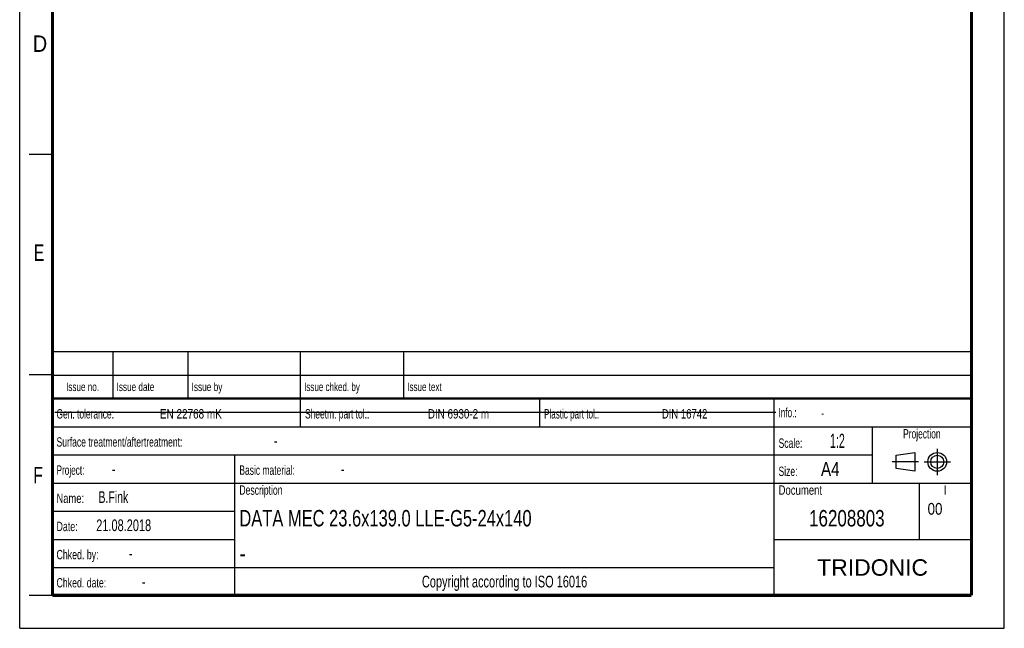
# Model space of a CAD drawing. Header units: millimetres. Extents: x 0 to 210, y 0 to 297.
# Tile 1 of 14: x 0 to 210, y 0 to 130. Entities that reach past the tile are written whole.
import ezdxf
from ezdxf.enums import TextEntityAlignment as Align

# ---------------------------------------------------------------- set-up
doc = ezdxf.new("R2010")
doc.units = ezdxf.units.MM
doc.header["$LTSCALE"] = 19.36
doc.linetypes.add('CENTER', pattern=[0.6, 0.375, -0.075, 0.075, -0.075])
doc.layers.get('0').update_dxf_attribs({"linetype": 'CONTINUOUS'})
doc.layers.add('DEFAULT_1', color=7, linetype='CENTER')
doc.layers.add('Z_NOTICE', color=7, linetype='CONTINUOUS')
doc.styles.get("Standard").update_dxf_attribs({"font": 'txt', "width": 0.7})
doc.styles.add('TEXTSTYLE_2', font='txt', dxfattribs={"width": 0.75})
doc.styles.add('TEXTSTYLE_5', font='arial.ttf')

# ---------------------------------------------------------------- blocks, each defined once
blk = doc.blocks.new('PROJEKTIONSMETHODE_BL0', base_point=(192.31, 35.47))
at = {"color": 2, "linetype": 'CONTINUOUS'}
for p, q in [((186.91, 36.87), (190.91, 37.47)), ((186.91, 34.07), (186.91, 36.87)), ((190.91, 37.47), (190.91, 33.47)), ((190.91, 33.47), (186.91, 34.07))]:
    blk.add_line(p, q, dxfattribs=at)
for radius in [2, 1.4]:
    blk.add_circle((195.71, 35.47), radius, dxfattribs=at)
at = {"layer": 'DEFAULT_1', "color": 2, "linetype": 'CENTER'}
for p, q in [((195.71, 38.27), (195.71, 32.67)), ((191.71, 35.47), (186.11, 35.47)), ((192.91, 35.47), (198.5, 35.47))]:
    blk.add_line(p, q, dxfattribs=at)

msp = doc.modelspace()

# ---------------------------------------------------------------- linework, layer by layer
at = {"color": 2, "linetype": 'CONTINUOUS'}
for p, q in [((0, 0), (0, 297)), ((210, 0), (210, 297)), ((7, 101), (2, 101)), ((6.91362, 48.96015), (6.91362, 58.96015)), ((6.91362, 58.96015), (202.91362, 58.96015)), ((19.91362, 48.96015), (19.91362, 58.96015)), ((35.91362, 48.96015), (35.91362, 58.96015)), ((59.91362, 48.96015), (59.91362, 58.96015)), ((81.91362, 48.96015), (81.91362, 58.96015)), ((202.91362, 48.96015), (202.91362, 58.96015)), ((7, 54), (2, 54)), ((6.91362, 53.96015), (202.91362, 53.96015)), ((6.91355, 6.96013), (6.91355, 48.96013)), ((6.91355, 48.96013), (202.91355, 48.96013)), ((6.91362, 48.96015), (202.91362, 48.96015)), ((59.91355, 42.96013), (59.91355, 48.96013)), ((110.91355, 42.96013), (110.91355, 48.96013)), ((160.91355, 6.96013), (160.91355, 48.96013)), ((202.91355, 6.96013), (202.91355, 48.96013)), ((6.91355, 42.96013), (202.91355, 42.96013)), ((181.91355, 30.96013), (181.91355, 42.96013)), ((6.91355, 36.96013), (181.91355, 36.96013)), ((45.91355, 6.96013), (45.91355, 36.96013)), ((6.91355, 30.96013), (202.91355, 30.96013)), ((191.91355, 18.96013), (191.91355, 30.96013)), ((6.91355, 24.96013), (45.91355, 24.96013)), ((6.91355, 18.96013), (45.91355, 18.96013)), ((160.91355, 18.96013), (202.91355, 18.96013)), ((6.91355, 12.96013), (160.91355, 12.96013)), ((7, 7), (2, 7)), ((6.91355, 6.96013), (202.91355, 6.96013)), ((0, 0), (210, 0))]:
    msp.add_line(p, q, dxfattribs=at)
at = {"color": 7, "linetype": 'CONTINUOUS'}
msp.add_line((7.46812, 46.04239), (161.26812, 46.04239), dxfattribs=at)
for points, const_width in [([(7, 7), (7, 290)], 0.7), ([(203, 7), (203, 290)], 0.7), ([(7, 49), (203, 49)], 0.5), ([(7, 7), (203, 7)], 0.7)]:
    msp.add_lwpolyline(points, dxfattribs=dict(at, const_width=const_width))

# ---------------------------------------------------------------- block references
at = {"color": 2, "linetype": 'CONTINUOUS'}
msp.add_blockref('PROJEKTIONSMETHODE_BL0', (192.30508, 35.46975), dxfattribs=at)

# ---------------------------------------------------------------- texts
at = {"color": 5, "linetype": 'CONTINUOUS', "style": 'TEXTSTYLE_2'}
for s, width, p in [('D', 0.904762, (2.80729, 122.85717)), ('E', 0.714286, (3.00245, 78.30247)), ('F', 0.714286, (2.92219, 30.89704))]:
    msp.add_text(s, height=3.5, dxfattribs=dict(at, width=width)).set_placement(p)
at = {"layer": 'Z_NOTICE', "color": 5, "linetype": 'CONTINUOUS', "style": 'TEXTSTYLE_2'}
for s, height, width, p in [('Issue date ', 1.8, 0.725108, (20.66362, 50.56015)), ('Issue by ', 1.8, 0.732804, (36.66362, 50.56015)), ('Issue chked. by', 1.8, 0.711111, (60.66362, 50.56015)), ('Issue text ', 1.8, 0.712121, (82.66362, 50.56015)), ('Gen. tolerance:', 2, 0.669841, (7.85105, 44.71013)), ('EN 22768 mK', 2, 0.792208, (29.91057, 44.71013)), ('Sheetm. part tol.:', 2, 0.67328, (60.85105, 44.71013)), ('DIN 6930-2 m', 2, 0.78373, (87.05343, 44.71013)), ('Plastic part tol.:', 2, 0.642857, (111.85105, 44.71013)), ('DIN 16742', 2, 0.759259, (136.95819, 44.71013)), ('Info.: ', 2, 0.64966, (161.85105, 44.96013)), ('Surface treatment/aftertreatment: ', 2, 0.681373, (7.85105, 38.71013)), ('Scale:  ', 2, 0.684524, (161.85105, 38.46013)), ('1:2', 3, 0.571429, (172.80343, 38.46013)), ('-', 2.5, 0.714286, (54.18438, 38.71013)), ('Project: ', 2, 0.656085, (7.85105, 32.71013)), ('-', 2.5, 0.714286, (19.66057, 32.71013)), ('Basic material: ', 2, 0.675595, (46.85105, 32.71013)), ('-', 2.5, 0.714286, (68.47009, 32.71013)), ('Size: ', 2, 0.678571, (161.85105, 32.46013)), (' A4', 3, 0.809524, (169.9939, 32.46013)), ('B.Fink', 2.5, 0.670635, (16.80343, 26.71013)), ('Description', 2, 0.688312, (46.85105, 28.46013)), ('Document', 2, 0.761905, (161.85105, 28.46013)), ('Name: ', 2, 0.746032, (7.85105, 26.71013)), (' 00', 2.5, 0.849206, (192.85105, 24.21013)), ('21.08.2018', 2.5, 0.7, (16.32724, 20.71013)), ('Date: ', 2, 0.706349, (7.85105, 20.71013)), ('Chked. by: ', 2, 0.701299, (7.85105, 14.71013)), ('-', 2.5, 0.714286, (23.27962, 14.71013)), ('Chked. date: ', 2, 0.699634, (7.85105, 8.71013)), ('-', 2.5, 0.714286, (26.04152, 8.71013))]:
    msp.add_text(s, height=height, dxfattribs=dict(at, width=width)).set_placement(p)
for s, height, width, p in [('Issue no.', 1.8, 0.719577, (13.41362, 50.56015)), ('Projection', 2, 0.671429, (192.41355, 40.46013)), ('I', 2, 0.833333, (197.41355, 28.46013)), ('Copyright according to ISO 16016', 2.5, 0.700149, (103.41355, 8.71013))]:
    msp.add_text(s, height=height, dxfattribs=dict(at, width=width)).set_placement(p, align=Align.CENTER)
at = {"layer": 'Z_NOTICE', "color": 5, "linetype": 'CONTINUOUS', "width": 0.714286}
msp.add_text('-', height=1.8, dxfattribs=at).set_placement((170.94628, 44.96013))
at = {"layer": 'Z_NOTICE', "color": 7, "linetype": 'CONTINUOUS', "style": 'TEXTSTYLE_2'}
for s, width, p in [('DATA MEC 23.6x139.0 LLE-G5-24x140', 0.751082, (46.85105, 21.71013)), ('-', 0.904762, (46.85105, 14.21013))]:
    msp.add_text(s, height=3.5, dxfattribs=dict(at, width=width)).set_placement(p)
at = {"layer": 'Z_NOTICE', "color": 7, "linetype": 'CONTINUOUS', "style": 'TEXTSTYLE_2', "width": 0.77381}
msp.add_text('16208803', height=3.5, dxfattribs=at).set_placement((176.41355, 21.71013), align=Align.CENTER)
at = {"layer": 'Z_NOTICE', "color": 5, "linetype": 'CONTINUOUS', "style": 'TEXTSTYLE_5'}
msp.add_text('TRIDONIC', height=3.5, dxfattribs=at).set_placement((181.91355, 11.21013), align=Align.CENTER)

doc.saveas('drawing.dxf')
